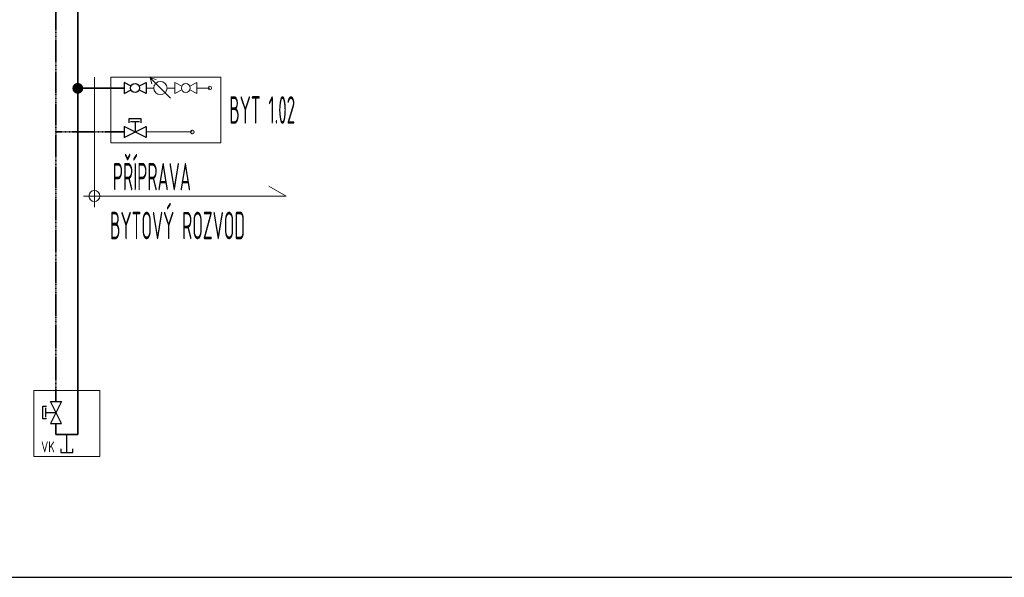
# Model space of a CAD drawing. Header units: millimetres. Extents: x 14365 to 105143, y -126377 to -22383.
# Tile 43 of 191: x 43518 to 47994, y -126377 to -123842. Entities that reach past the tile are written whole.
import ezdxf
from ezdxf.enums import TextEntityAlignment as Align

# ---------------------------------------------------------------- set-up
doc = ezdxf.new("R2010")
doc.units = ezdxf.units.MM
for name, pattern in [('phl_thick', [0]), ('VERDECKT', [9.525, 6.35, -3.175]), ('ČÁRKOVANÁ', [0.75, 0.5, -0.25])]:
    doc.linetypes.add(name, pattern=pattern)
for name, color, linetype, lineweight in [('JS_VYT_POPIS - OBECNĚ', 7, 'Continuous', 5), ('UT_POTRUBI - ZPÁTEČKA', 5, 'ČÁRKOVANÁ', 35), ('UT_SCHÉMA_POPIS', 7, 'VERDECKT', 5), ('UT_SCHÉMA_PŘÍVOD', 10, 'Continuous', 35), ('UT_SCHÉMA_SYMBOLY', 7, 'Continuous', 25), ('UT_SCHÉMA_ZPÁTEČKA', 172, 'VERDECKT', 35), ('UT_ZAŘÍZENÍ - ZDROJ', 3, 'Continuous', 35), ('VZT_50 POPIS - OBECNE', 7, 'Continuous', 5)]:
    doc.layers.add(name, color=color, linetype=linetype, lineweight=lineweight)
doc.styles.add('ISO 2.5', font='isocp.shx', dxfattribs={"width": 0.8, "height": 2.5})
doc.styles.add('VZT_POPIS', font='isocp.shx', dxfattribs={"width": 0.6, "height": 125})

msp = doc.modelspace()

# ---------------------------------------------------------------- hatches: boundary and pattern name
at = {"layer": 'UT_SCHÉMA_PŘÍVOD'}
msp.add_hatch(color=256, dxfattribs=at).paths.add_polyline_path([(43806.8, -124153.7, -1), (43757.4, -124153.7, -1)])

# ---------------------------------------------------------------- linework, layer by layer
at = {"ltscale": 8}
msp.add_line((31841.3, -126377.2), (105085.1, -126377.2), dxfattribs=at)
at = {"layer": 'UT_POTRUBI - ZPÁTEČKA', "linetype": 'ČÁRKOVANÁ', "ltscale": 8}
for p, q in [((43682.7, -120375.9), (43682.7, -125577.2)), ((43992.4, -124352.2), (43682.7, -124352.2))]:
    msp.add_line(p, q, dxfattribs=at)
at = {"layer": 'UT_SCHÉMA_PŘÍVOD'}
for p, q in [((43782.7, -120445.6), (43782.7, -125727.2)), ((43992.4, -124152.2), (43782.7, -124152.2)), ((43682.7, -125727.2), (43682.7, -125677.2)), ((43782.7, -125727.2), (43682.7, -125727.2))]:
    msp.add_line(p, q, dxfattribs=at)
at = {"layer": 'UT_SCHÉMA_PŘÍVOD', "color": 8, "lineweight": 5}
for p, q in [((44092.4, -124152.2), (44127.7, -124152.2)), ((44222.9, -124152.2), (44187.7, -124152.2)), ((44322.9, -124152.2), (44382.7, -124152.2))]:
    msp.add_line(p, q, dxfattribs=at)
msp.add_circle((44382.7, -124152.2), 8, dxfattribs=at)
at = {"layer": 'UT_SCHÉMA_SYMBOLY'}
for p, q in [((44024.6, -124143.2), (43992.4, -124127.2)), ((43992.4, -124127.2), (43992.4, -124177.2)), ((44060.3, -124143.2), (44092.4, -124127.2)), ((44092.4, -124127.2), (44092.4, -124177.2)), ((43992.4, -124177.2), (44024.6, -124161.1)), ((44092.4, -124177.2), (44060.3, -124161.1)), ((44092.4, -124377.2), (43992.4, -124327.2)), ((43992.4, -124377.2), (44092.4, -124327.2)), ((43992.4, -124327.2), (43992.4, -124377.2)), ((44071, -124293.1), (44013.9, -124293.1)), ((44013.9, -124293.1), (44013.9, -124310)), ((44063.4, -124306.2), (44021.4, -124306.2)), ((44042.4, -124306.2), (44042.4, -124352.2)), ((44071, -124310), (44071, -124293.1)), ((44092.4, -124327.2), (44092.4, -124377.2)), ((43707.7, -125677.2), (43657.7, -125577.2)), ((43707.7, -125577.2), (43657.7, -125677.2)), ((43657.7, -125577.2), (43707.7, -125577.2)), ((43623.6, -125655.8), (43623.6, -125598.6)), ((43623.6, -125598.6), (43640.5, -125598.6)), ((43636.7, -125648.2), (43636.7, -125606.2)), ((43636.7, -125627.2), (43682.7, -125627.2)), ((43640.5, -125655.8), (43623.6, -125655.8)), ((43657.7, -125677.2), (43707.7, -125677.2)), ((43732.7, -125809.1), (43732.7, -125727.2)), ((43705.7, -125793.1), (43705.7, -125809.1)), ((43759.7, -125809.1), (43759.7, -125793.1)), ((43705.7, -125809.1), (43759.7, -125809.1))]:
    msp.add_line(p, q, dxfattribs=at)
at = {"layer": 'UT_SCHÉMA_SYMBOLY', "color": 8, "lineweight": 5}
for p, q in [((44255, -124143.3), (44222.9, -124127.2)), ((44222.9, -124127.2), (44222.9, -124177.2)), ((44290.8, -124143.3), (44322.9, -124127.2)), ((44322.9, -124127.2), (44322.9, -124177.2)), ((44222.9, -124177.2), (44255, -124161.2)), ((44322.9, -124177.2), (44290.8, -124161.2))]:
    msp.add_line(p, q, dxfattribs=at)
at = {"layer": 'UT_SCHÉMA_SYMBOLY'}
msp.add_circle((44042.4, -124152.2), 20, dxfattribs=at)
at = {"layer": 'UT_SCHÉMA_SYMBOLY', "color": 8, "lineweight": 5}
for centre, radius in [((44157.7, -124152.2), 30), ((44272.9, -124152.2), 20)]:
    msp.add_circle(centre, radius, dxfattribs=at)
at = {"layer": 'UT_SCHÉMA_ZPÁTEČKA', "color": 8, "lineweight": 5, "ltscale": 0.3}
msp.add_line((44092.4, -124352.2), (44302.7, -124352.2), dxfattribs=at)
msp.add_circle((44302.7, -124352.2), 8, dxfattribs=at)
at = {"layer": 'UT_ZAŘÍZENÍ - ZDROJ', "linetype": 'Continuous', "lineweight": 5}
for p, q in [((43932.7, -124402.2), (43932.7, -124102.2)), ((43932.7, -124102.2), (44432.7, -124102.2)), ((44432.7, -124102.2), (44432.7, -124402.2)), ((44432.7, -124402.2), (43932.7, -124402.2)), ((43582.7, -125827.2), (43582.7, -125527.2)), ((43582.7, -125527.2), (43882.7, -125527.2)), ((43882.7, -125527.2), (43882.7, -125827.2)), ((43882.7, -125827.2), (43582.7, -125827.2))]:
    msp.add_line(p, q, dxfattribs=at)
at = {"layer": 'VZT_50 POPIS - OBECNE', "linetype": 'phl_thick'}
for p, q in [((43857.7, -124693.3), (43857.7, -124102.2)), ((44728.9, -124643.3), (44651, -124598.3)), ((43807.7, -124643.3), (44728.9, -124643.3))]:
    msp.add_line(p, q, dxfattribs=at)
at = {"layer": 'VZT_50 POPIS - OBECNE', "color": 8, "linetype": 'phl_thick', "lineweight": 5}
for p, q in [((44203.9, -124198.5), (44111.4, -124106)), ((44111.4, -124106), (44138.2, -124113.1)), ((44203.9, -124198.5), (44111.4, -124106)), ((44111.4, -124106), (44118.6, -124132.7))]:
    msp.add_line(p, q, dxfattribs=at)
at = {"layer": 'VZT_50 POPIS - OBECNE', "linetype": 'phl_thick'}
msp.add_circle((43857.7, -124643.3), 25, dxfattribs=at)

# ---------------------------------------------------------------- texts
at = {"layer": 'JS_VYT_POPIS - OBECNĚ', "style": 'VZT_POPIS', "width": 0.5}
msp.add_text('BYT 1.02', height=125, dxfattribs=at).set_placement((44770.2, -124252.2), align=Align.MIDDLE_RIGHT)
for s, p in [('PŘÍPRAVA', (44296.3, -124655.2)), ('BYTOVÝ ROZVOD', (44542.5, -124877.5))]:
    msp.add_text(s, height=125, dxfattribs=at).set_placement(p, align=Align.BOTTOM_RIGHT)
at = {"layer": 'UT_SCHÉMA_POPIS', "style": 'ISO 2.5', "width": 0.8}
msp.add_text('VK', height=50, dxfattribs=at).set_placement((43646.6, -125824.1), align=Align.BOTTOM_CENTER)

doc.saveas('drawing.dxf')
